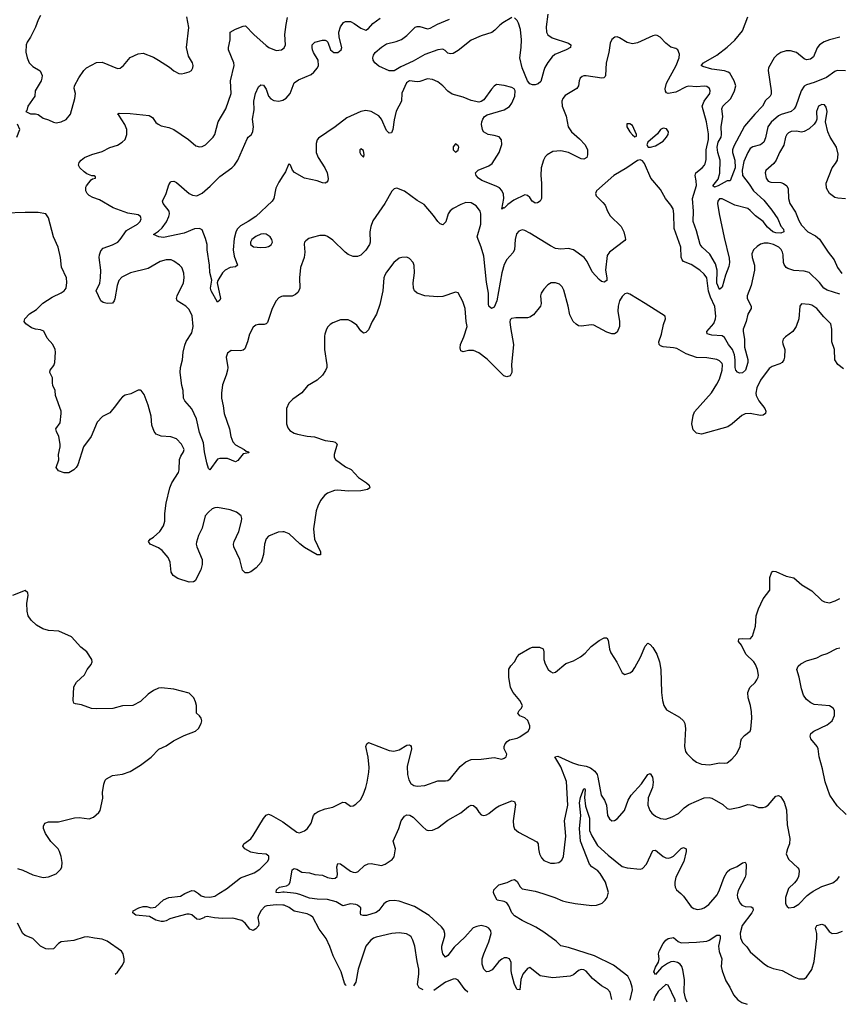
# Model space of a CAD drawing. Header units: inches. Extents: x 1694797 to 1849917, y 907313 to 1017959.
# Tile 156 of 256: x 1787946 to 1794345, y 909136 to 916827. Entities that reach past the tile are written whole.
import ezdxf

# ---------------------------------------------------------------- set-up
doc = ezdxf.new("R2010")
doc.units = ezdxf.units.IN
doc.header["$MEASUREMENT"] = 0
for name, color, linetype in [('B7980', 7, 'Continuous'), ('B7981', 7, 'Continuous'), ('B7990', 7, 'Continuous'), ('B7991', 7, 'Continuous')]:
    doc.layers.add(name, color=color, linetype=linetype)

msp = doc.modelspace()

# ---------------------------------------------------------------- linework, layer by layer
at = {"layer": 'B7980', "color": 5}
for points, elevation in [([(1790000, 909910.3), (1789952.3, 909912.3), (1789875.3, 909904.7), (1789860.5, 909899.5), (1789831.9, 909868.1), (1789810.5, 909830), (1789806.8, 909810), (1789814, 909770), (1789810, 909749), (1789790, 909725.2), (1789770, 909713.2), (1789742.5, 909722.5), (1789706, 909770), (1789681.2, 909790), (1789610, 909809.7), (1789530, 909806), (1789468, 909810), (1789410, 909820.9), (1789390, 909817.2), (1789382.8, 909810), (1789350, 909799.1), (1789330, 909799.7), (1789290, 909834), (1789270, 909840.9), (1789250, 909840.7), (1789162.4, 909817.6), (1789117.7, 909802.3), (1789090, 909787.3), (1789070, 909782), (1789050, 909782.9), (1789010, 909793.3), (1788960.5, 909820.5), (1788851.8, 909831.8), (1788829.3, 909850), (1788832.9, 909867.1), (1788876, 909890), (1788910, 909899.6), (1788938.7, 909898.7), (1788970, 909890.5), (1789006, 909894), (1789070, 909952), (1789110, 909968.7), (1789200.7, 909979.3), (1789236.6, 910000)], 780), ([(1789341.6, 910000), (1789363.9, 909983.9), (1789390, 909974), (1789430, 909972.2), (1789470, 909980.4), (1789500.7, 910000)], 780), ([(1788691.3, 909371.1), (1788710, 909387.7), (1788750, 909441), (1788761.6, 909470), (1788762, 909490), (1788755.1, 909530), (1788741.6, 909550), (1788629.3, 909630), (1788590, 909645.1), (1788530, 909651.1), (1788476.4, 909663.6), (1788450, 909659.6), (1788370, 909633.6), (1788270, 909623.7), (1788248.7, 909611.3), (1788210, 909569.4), (1788170, 909565.1), (1788150, 909569.6), (1788109.8, 909589.8), (1788049.6, 909650), (1787990, 909674.2), (1787970, 909689.8), (1787929, 909770)], 820)]:
    msp.add_lwpolyline(points, dxfattribs=dict(at, elevation=elevation))
at = {"layer": 'B7981', "color": 5}
for points, elevation in [([(1788110, 916859.3), (1788090, 916825.2), (1788070, 916769), (1788030.4, 916689.6), (1788004.9, 916650), (1787998, 916630), (1787993.7, 916573.7), (1788004, 916530), (1788020.7, 916490), (1788050, 916460.7), (1788107.1, 916427.1), (1788121, 916390), (1788118.8, 916370), (1788114.8, 916350), (1788066, 916270), (1788064.7, 916230), (1788011, 916150), (1788002, 916118), (1787994, 916110), (1788031.6, 916091.6), (1788070, 916091.3), (1788090, 916086), (1788130, 916057.3), (1788170, 916044.9), (1788210, 916025.5), (1788230, 916020.5), (1788270, 916027.7), (1788310, 916047.3), (1788342.7, 916090), (1788377, 916210), (1788382, 916250), (1788372.3, 916290), (1788375.1, 916310), (1788406.9, 916373.1), (1788447, 916430), (1788468.4, 916451.6), (1788546.7, 916493.3), (1788590, 916494.9), (1788710, 916445.5), (1788730, 916447.3), (1788757.2, 916470), (1788809.6, 916530.4), (1788870, 916559.1), (1788910, 916564.9), (1788990, 916532.7), (1789030.3, 916510.3), (1789115.6, 916455.6), (1789150, 916427.3), (1789190, 916406.8), (1789210, 916404), (1789231.9, 916408.1), (1789270, 916418.8), (1789288.7, 916430), (1789298, 916450), (1789300.9, 916470), (1789295.1, 916490), (1789263, 916543), (1789249.6, 916610), (1789265.8, 916765.8), (1789250, 916848)], 780), ([(1790000, 914666.1), (1789990, 914664.2), (1789970, 914653.6), (1789950, 914629.5), (1789916.5, 914570), (1789879.9, 914460.1), (1789870.3, 914449.7), (1789854.3, 914445.7), (1789810, 914446.3), (1789790, 914441.6), (1789770, 914423.7), (1789741.1, 914370), (1789725.3, 914310), (1789703.8, 914256.2), (1789690, 914244.2), (1789670, 914239.7), (1789597.1, 914242.9), (1789570, 914222.7), (1789558.9, 914190), (1789570.3, 914110), (1789569.1, 914090), (1789559, 914050), (1789530, 913973.2), (1789520.7, 913910), (1789522.4, 913870), (1789536.2, 913810), (1789543.2, 913750), (1789585.6, 913630), (1789593.9, 913570), (1789609.1, 913529.1), (1789630, 913505.6), (1789698, 913470), (1789715.3, 913455.3), (1789734, 913450), (1789736, 913444), (1789690, 913435.1), (1789650, 913383.6), (1789630, 913373.6), (1789570, 913399.5), (1789510, 913399.5), (1789490, 913392.7), (1789430, 913309.6), (1789420.1, 913320.1), (1789406.5, 913366.5), (1789388.6, 913450), (1789382.3, 913522.3), (1789350, 913600.9), (1789325.5, 913710), (1789290, 913786.4), (1789234.7, 913850), (1789226, 913870), (1789222.2, 913930), (1789212.4, 913970), (1789198.7, 914070), (1789200.8, 914110), (1789217.1, 914170), (1789222.8, 914230), (1789235.4, 914284.6), (1789246.8, 914313.2), (1789290, 914381.3), (1789301, 914430), (1789292.3, 914512.3), (1789270, 914562), (1789242.9, 914590), (1789177, 914630), (1789169.7, 914649.7), (1789174.5, 914670), (1789224.1, 914770), (1789229.8, 914810), (1789227.3, 914847.3), (1789218.5, 914878.5), (1789212.1, 914892.1), (1789194.5, 914910), (1789150, 914939.6), (1789130, 914949.6), (1789091, 914951), (1789041.8, 914938.2), (1788950, 914882.9), (1788811.4, 914850), (1788744.4, 914815.6), (1788721.3, 914790), (1788708, 914750), (1788690, 914647), (1788684.3, 914630), (1788670, 914613.6), (1788629.1, 914609.1), (1788598.6, 914618.6), (1788581, 914630), (1788543.7, 914710), (1788570.8, 914769.2), (1788577.6, 914810), (1788579.8, 914870), (1788566.9, 914970), (1788568.5, 914990), (1788579.2, 915020.8), (1788597.7, 915042.3), (1788670, 915068.9), (1788711.8, 915090), (1788731.5, 915110), (1788780.7, 915179.3), (1788867.3, 915230), (1788886, 915250), (1788894.7, 915270), (1788889.4, 915290), (1788870, 915301.3), (1788790, 915316.5), (1788677.1, 915357.1), (1788570, 915420.5), (1788516.6, 915436.6), (1788490, 915452.3), (1788472.3, 915470), (1788462, 915490), (1788462, 915518), (1788466.6, 915530), (1788504.5, 915575.5), (1788516, 915584), (1788538, 915590), (1788538, 915598), (1788527.3, 915607.3), (1788510, 915608), (1788470, 915622.9), (1788450, 915637), (1788415.1, 915670), (1788406.6, 915690), (1788409.6, 915710), (1788425.1, 915730), (1788452.7, 915750), (1788510, 915773.1), (1788590, 915795.8), (1788650, 915827.6), (1788710, 915847.2), (1788747, 915870), (1788769.6, 915890), (1788782.7, 915930), (1788782, 915970), (1788768, 916008), (1788720.4, 916080.4), (1788708.7, 916090), (1788724, 916096), (1788810, 916093.4), (1788958, 916078), (1788982.9, 916062.9), (1789010, 916024), (1789026.8, 916010), (1789050, 915998), (1789110, 915983.8), (1789150, 915967.7), (1789264, 915890), (1789320.9, 915840.9), (1789350, 915833), (1789370, 915835.5), (1789397.2, 915850), (1789458, 915910), (1789469.5, 915930), (1789495.6, 916030), (1789555.8, 916130), (1789598.4, 916250), (1789591.3, 916350), (1789620.7, 916470), (1789618.7, 916490), (1789577.4, 916590), (1789576.3, 916610), (1789589.7, 916670), (1789589.7, 916730.3), (1789630, 916753.7), (1789690, 916776.4), (1789710, 916778), (1789774.9, 916710), (1789870, 916623.8), (1789890.3, 916610.3), (1789950, 916586), (1789990, 916590.6), (1790000, 916599)], 760), ([(1790000, 915605.8), (1789970, 915558.3), (1789946, 915510), (1789930.3, 915430), (1789917, 915410), (1789790.3, 915290), (1789730.3, 915250), (1789670, 915217.2), (1789644.1, 915190), (1789633.4, 915166.6), (1789621.6, 915118.4), (1789612.6, 915030), (1789619.7, 914979.7), (1789646.8, 914910), (1789630, 914896), (1789590, 914891.6), (1789550.6, 914870), (1789530.5, 914850), (1789494, 914790), (1789486.8, 914770), (1789514.9, 914650), (1789510, 914635.3), (1789490, 914619), (1789441.3, 914710), (1789435.1, 914730), (1789446.8, 914793.2), (1789430.9, 914850.9), (1789428.4, 914910), (1789410.5, 915030), (1789409.3, 915070), (1789398, 915118), (1789370, 915186.3), (1789350, 915196.5), (1789310, 915193.8), (1789230, 915159.1), (1789070, 915125), (1789033.2, 915130), (1788989.7, 915149.7), (1789030, 915174.7), (1789059.3, 915200.7), (1789092.5, 915247.5), (1789110.8, 915290), (1789115, 915310), (1789112.4, 915330), (1789067.6, 915390), (1789062, 915410), (1789091, 915469), (1789110, 915536), (1789123, 915557), (1789130, 915564), (1789150, 915564.9), (1789170, 915555.5), (1789269.2, 915469.2), (1789295.1, 915455.1), (1789330, 915450.9), (1789370, 915472.8), (1789434.7, 915525.3), (1789510, 915602.2), (1789603.5, 915670), (1789622.9, 915690), (1789648.8, 915730), (1789723.5, 915896.5), (1789730.9, 915909.1), (1789755.1, 915930), (1789766.6, 915953.4), (1789772.7, 915990), (1789764.8, 916050), (1789777.5, 916122.5), (1789773.6, 916190), (1789788.1, 916250), (1789810, 916301.3), (1789830, 916318.7), (1789850, 916316.4), (1789870, 916283), (1789889, 916229), (1789907.6, 916207.6), (1789930, 916196.3), (1789970, 916191.1), (1790000, 916198.6)], 740), ([(1787925.2, 915910), (1787948, 915970), (1787928, 916010)], 780), ([(1790000, 912826.6), (1789964.1, 912824.1), (1789890, 912793.3), (1789870, 912772.3), (1789857.6, 912730), (1789850.4, 912649.6), (1789830.6, 912590), (1789793.7, 912546.3), (1789750, 912514), (1789730, 912505.1), (1789706.5, 912506.5), (1789686.4, 912526.4), (1789666, 912610), (1789616.9, 912710), (1789615.1, 912730), (1789619.7, 912750), (1789656.4, 912830), (1789678.5, 912910), (1789680.4, 912930), (1789674.3, 912950), (1789639.2, 912979.2), (1789590, 912998.9), (1789490, 913016.9), (1789470, 913014.7), (1789450, 913005.7), (1789419.2, 912980.8), (1789395.6, 912950), (1789370, 912856), (1789342.7, 912797.3), (1789326.7, 912746.7), (1789323.7, 912730), (1789328.5, 912710), (1789371.7, 912610), (1789370.2, 912570), (1789361.5, 912530), (1789316.1, 912443.9), (1789303.9, 912436.1), (1789270, 912432.8), (1789181.7, 912461.7), (1789144.2, 912484.2), (1789128.6, 912510), (1789120.5, 912590), (1789105.8, 912625.8), (1789059.4, 912679.4), (1789030, 912701.5), (1788965.2, 912730), (1788953.2, 912750), (1788966, 912770), (1788990, 912785.5), (1789039.6, 912830), (1789067.8, 912872.2), (1789078.5, 912910), (1789079.7, 912970), (1789089.8, 913050.2), (1789119.7, 913170), (1789135.1, 913210), (1789185.4, 913290), (1789191.1, 913310), (1789194.7, 913390), (1789203.9, 913416.1), (1789225.1, 913450), (1789229.6, 913470), (1789210, 913511.6), (1789170, 913551.5), (1789127.2, 913567.2), (1789050, 913573.3), (1789012.7, 913590), (1788995.6, 913610), (1788978.6, 913658.6), (1788973.6, 913730), (1788950, 913815.3), (1788918.9, 913898.9), (1788895.3, 913930), (1788890, 913934), (1788870, 913934), (1788815.2, 913904.8), (1788770, 913892.7), (1788750, 913881.2), (1788730, 913861.2), (1788695.5, 913810), (1788650, 913757), (1788593.9, 913726.1), (1788550, 913682.9), (1788503.9, 913570), (1788445.7, 913490), (1788399.5, 913350), (1788388.5, 913330), (1788370, 913311.5), (1788330, 913287.8), (1788292.5, 913287.5), (1788250, 913302.9), (1788232, 913330), (1788251.5, 913388.5), (1788249.6, 913430), (1788262.9, 913490), (1788262.9, 913510), (1788251.6, 913570), (1788233.6, 913610), (1788229.7, 913630), (1788261.4, 913678.6), (1788271.1, 913750), (1788269.7, 913770), (1788227, 913890), (1788222.9, 913930), (1788206.3, 913970), (1788202.4, 913990), (1788203.7, 914030), (1788182.9, 914070), (1788184.5, 914090), (1788213.6, 914126.4), (1788220.5, 914150), (1788225.6, 914230), (1788223, 914250), (1788205.6, 914290), (1788159.6, 914339.6), (1788134, 914394), (1788110, 914405.2), (1788070, 914409.2), (1788038.6, 914418.6), (1787994, 914450), (1787981.2, 914470), (1787986, 914490), (1788022, 914530), (1788076.4, 914563.6), (1788126.6, 914613.4), (1788200, 914660), (1788270, 914692), (1788293.6, 914710), (1788309.6, 914730), (1788314.2, 914774.2), (1788311.3, 914810), (1788273.9, 914893.9), (1788264.7, 914970), (1788245.6, 915050), (1788209.7, 915129.7), (1788170, 915278), (1788149.2, 915309.2), (1788090, 915319.5), (1787990, 915321.6), (1787830, 915315.6)], 780), ([(1787930, 910197), (1787970, 910184.6), (1788050, 910147.2), (1788130, 910126.7), (1788170, 910132.2), (1788230, 910155.8), (1788267, 910190), (1788275.1, 910210), (1788277.6, 910242.4), (1788269.5, 910290.5), (1788258, 910330), (1788246, 910350), (1788188.5, 910408.5), (1788147.1, 910470), (1788133.3, 910510), (1788131.8, 910528.2), (1788142.7, 910550), (1788170, 910561.3), (1788250, 910560.3), (1788373.4, 910593.4), (1788410, 910594), (1788490, 910584), (1788521.5, 910598.5), (1788564.8, 910635.2), (1788575.1, 910650), (1788595.3, 910744.7), (1788593, 910790), (1788603.5, 910856.5), (1788613.4, 910886.6), (1788623.3, 910896.7), (1788670, 910923.8), (1788750, 910933), (1788810, 910953.4), (1788890, 911004.9), (1788973.7, 911066.3), (1789031.5, 911128.5), (1789090, 911153.4), (1789146.5, 911193.5), (1789230, 911236.3), (1789318, 911270), (1789342, 911290), (1789363.7, 911330), (1789367.3, 911350), (1789362.9, 911370), (1789350, 911389.3), (1789326.6, 911410), (1789326, 911470), (1789318, 911498), (1789306, 911530), (1789270, 911566), (1789150, 911597.6), (1789052.5, 911607.5), (1789030, 911605.1), (1788990, 911587.3), (1788950, 911558.4), (1788890, 911501.6), (1788829, 911471), (1788750, 911467.8), (1788673.4, 911446.6), (1788543.3, 911443.3), (1788507.4, 911447.4), (1788430, 911474), (1788381.5, 911481.5), (1788370, 911488.7), (1788362.7, 911510), (1788370, 911616), (1788390, 911650.7), (1788452.7, 911710), (1788473.2, 911750), (1788505.2, 911790), (1788513.2, 911810), (1788509.2, 911830), (1788469.2, 911890), (1788424.7, 911924.7), (1788350, 912006.6), (1788251.1, 912051.1), (1788170, 912054.7), (1788128, 912068), (1788077.6, 912097.6), (1788036.6, 912136.6), (1788013.2, 912170), (1788005.6, 912205.6), (1788002.7, 912270), (1788013.2, 912330), (1788008.9, 912348.9), (1787990, 912368), (1787890, 912329)], 820), ([(1789500.7, 910000), (1789561.3, 910038.7), (1789670, 910123.1), (1789776.9, 910163.1), (1789821.2, 910190), (1789881.2, 910250), (1789892.7, 910270), (1789891.9, 910291.9), (1789869.4, 910309.4), (1789806.4, 910313.6), (1789750, 910324), (1789702.9, 910350), (1789689.6, 910370.4), (1789696, 910390), (1789750, 910428.4), (1789770, 910453), (1789850, 910588.2), (1789870, 910613.4), (1789890, 910620.5), (1789910, 910613), (1790000, 910560.4)], 780), ([(1789236.6, 910000), (1789254, 910010), (1789290, 910024), (1789310, 910022.8), (1789341.6, 910000)], 780), ([(1790000, 910011.1), (1789966, 910006), (1789950, 910009.6), (1789951.1, 910030), (1789974.5, 910050), (1790000, 910055.1)], 760)]:
    msp.add_lwpolyline(points, dxfattribs=dict(at, elevation=elevation))
at = {"layer": 'B7981', "color": 5, "elevation": 760}
msp.add_lwpolyline([(1789850, 915154.2), (1789830, 915151.4), (1789790, 915134.2), (1789758.9, 915110), (1789748, 915090), (1789749.4, 915069.4), (1789772.4, 915052.4), (1789830, 915046.4), (1789870, 915049.2), (1789890, 915055.3), (1789910.9, 915069.1), (1789919.6, 915090), (1789915.8, 915110), (1789901.3, 915130), (1789870, 915150.7)], close=True, dxfattribs=at)
at = {"layer": 'B7990', "color": 5}
for points, elevation in [([(1792569.1, 909173.1), (1792555.6, 909230), (1792534.9, 909254.9), (1792490, 909280.9), (1792418.3, 909338.3), (1792370, 909393.3), (1792350, 909405.1), (1792330, 909406.4), (1792310, 909399.2), (1792270, 909367.1), (1792245, 909355), (1792110, 909341.4), (1792010, 909358.4), (1791930, 909422), (1791910, 909414.8), (1791875, 909370), (1791858.1, 909330), (1791850.9, 909249.1), (1791830, 909251.2), (1791809.3, 909290), (1791787.6, 909367.6), (1791782.8, 909397.2), (1791782.4, 909462.4), (1791770, 909491.3), (1791750, 909499.7), (1791730, 909498), (1791710, 909487.6), (1791688.4, 909470), (1791634.2, 909405.8), (1791610, 909391.3), (1791590, 909389.6), (1791569.8, 909409.8), (1791557.8, 909450), (1791557.3, 909490), (1791569.8, 909529.8), (1791610, 909623.1), (1791628, 909690), (1791624.4, 909710), (1791608.1, 909730), (1791590, 909740.1), (1791548.4, 909751.6), (1791515.4, 909744.6), (1791487.5, 909732.5), (1791421.1, 909658.9), (1791339.1, 909580.9), (1791290, 909515.8), (1791270, 909503.6), (1791250.8, 909530.8), (1791241.4, 909570), (1791242.4, 909590), (1791264.5, 909670), (1791265.1, 909690), (1791257.8, 909717.8), (1791240.1, 909740.1), (1791143.1, 909830), (1791030, 909899.8), (1790910, 909941.6), (1790870, 909945.8), (1790830, 909943.1), (1790810, 909935.8), (1790790, 909919.3), (1790750.9, 909869.1), (1790730, 909852.6), (1790653, 909830), (1790628.2, 909828.2), (1790610, 909834), (1790606.3, 909846.3), (1790609.8, 909890), (1790584.8, 909910), (1790570, 909916), (1790530, 909920.1), (1790470, 909905), (1790416.4, 909936.4), (1790350, 909955.1), (1790270, 909957), (1790210, 909965.4), (1790134.3, 909994.3), (1790104.2, 910000)], 760), ([(1792712, 909168.1), (1792712, 909170), (1792729.9, 909250), (1792728.3, 909270), (1792714.3, 909314.3), (1792695.3, 909355.3), (1792582, 909442), (1792434.9, 909514.9), (1792230, 909580.5), (1792170, 909593.2), (1792134.5, 909630), (1792038.3, 909698.3), (1791977.3, 909737.3), (1791869.7, 909790), (1791810, 909827.6), (1791788.9, 909850), (1791764.7, 909904.7), (1791748.4, 909928.4), (1791730, 909939.5), (1791674, 909950), (1791650, 909993.2), (1791648.6, 910000)], 740), ([(1792030.4, 910000), (1792124.9, 909970), (1792183.6, 909943.6), (1792215, 909935), (1792282.3, 909922.3), (1792412.2, 909907.8), (1792448.8, 909911.2), (1792479.8, 909920.2), (1792493.1, 909926.9), (1792517, 909950), (1792531.8, 909970), (1792541.1, 910000)], 740), ([(1793108.3, 910000), (1793130, 909980.3), (1793190, 909896.4), (1793210, 909883.1), (1793237.3, 909877.3), (1793270, 909881.1), (1793290, 909888.8), (1793325.7, 909914.3), (1793390.8, 909990), (1793395.8, 910000)], 740), ([(1793550.7, 910000), (1793548.3, 909990), (1793550.9, 909970), (1793567.9, 909927.9), (1793584.6, 909910), (1793610, 909899.7), (1793656.1, 909896.1), (1793670, 909890.5), (1793671.7, 909871.7), (1793663.6, 909850), (1793587.3, 909750), (1793571.6, 909691.6), (1793574, 909654), (1793590, 909618), (1793624.2, 909584.2), (1793650, 909544.9), (1793760.7, 909450), (1793790.3, 909430.3), (1793830, 909415.8), (1793899.2, 909399.2), (1793990, 909350.5), (1794030, 909335.5), (1794070, 909335.5), (1794090, 909348), (1794132, 909408), (1794148.9, 909470), (1794170.9, 909650.9), (1794168.9, 909688.9), (1794158.7, 909730), (1794169.8, 909750.2), (1794210, 909761.3), (1794230, 909752.7), (1794265.4, 909705.4), (1794290, 909688.9), (1794329.7, 909690.3), (1794370, 909707.3)], 740), ([(1793936.4, 910000), (1793926, 909970), (1793926, 909926), (1793930.4, 909910.4), (1793939.3, 909899.3), (1793950.5, 909890.5), (1793990, 909894), (1794030, 909917), (1794095.2, 909984.8), (1794116.3, 910000)], 760), ([(1790495.1, 909282), (1790490, 909286.6), (1790481.2, 909301.2), (1790455.1, 909390), (1790394.7, 909514.7), (1790368.1, 909588.1), (1790338.4, 909650), (1790283.3, 909723.3), (1790235.3, 909815.3), (1790218, 909830), (1790190, 909841.1), (1790090, 909864), (1790050, 909890.8), (1790009.9, 909909.9), (1790000, 909910.3)], 780), ([(1791097.3, 909248.9), (1791064.2, 909264.2), (1791051, 909291), (1791063.1, 909370), (1791063.5, 909410), (1791048.7, 909470), (1791030.8, 909590.8), (1791016, 909636), (1791001.7, 909661.7), (1790990, 909674), (1790965.3, 909685.3), (1790910, 909694.3), (1790852, 909690), (1790730, 909659.7), (1790708, 909652), (1790684.7, 909635.3), (1790650, 909589.2), (1790589.1, 909410), (1790570, 909309), (1790553.1, 909278.8)], 780), ([(1793158.6, 909152.2), (1793143.6, 909183.6), (1793135.2, 909230), (1793136.5, 909330), (1793124.4, 909404.4), (1793116.1, 909430), (1793101.7, 909450), (1793083.2, 909463.2), (1793050, 909469.9), (1793030, 909466.4), (1793004.7, 909455.3), (1792956.8, 909423.2), (1792910, 909369.8), (1792897.7, 909390), (1792910, 909426.4), (1792934.9, 909465.1), (1792939.3, 909490), (1792934.3, 909530), (1792937.9, 909550), (1792970, 909611.3), (1792990, 909636.1), (1793010, 909648.9), (1793050, 909657.1), (1793086.4, 909626.4), (1793110, 909615.9), (1793230, 909620.1), (1793310, 909627.8), (1793330, 909636), (1793390, 909675.5), (1793410, 909677), (1793414.7, 909670), (1793415.8, 909650), (1793401.9, 909590), (1793408.7, 909548.7), (1793427.1, 909490), (1793423.8, 909430), (1793430, 909396.3), (1793458.4, 909318.4), (1793490, 909270.3), (1793519.3, 909210), (1793552, 909170), (1793584.9, 909150), (1793626.2, 909135.7)], 720), ([(1791444.3, 909229.8), (1791423.6, 909250), (1791370, 909324.5), (1791350, 909334), (1791330, 909333), (1791270, 909308.4), (1791178.5, 909244.4)], 780), ([(1793064.5, 909155.6), (1793062.9, 909170), (1793010, 909286), (1792990, 909289.6), (1792930, 909235.3), (1792910, 909202), (1792895, 909161.6)], 740)]:
    msp.add_lwpolyline(points, dxfattribs=dict(at, elevation=elevation))
at = {"layer": 'B7991', "color": 5}
for points, elevation in [([(1790000, 916599), (1790010, 916607.3), (1790021.6, 916630), (1790017.2, 916710), (1790025.8, 916790), (1790037, 916843)], 760), ([(1791790, 916843.5), (1791717.4, 916802.6), (1791694.8, 916785.2), (1791656.3, 916743.7), (1791632.6, 916727.4), (1791550, 916700.3), (1791470, 916667.4), (1791370, 916587.3), (1791330, 916561.6), (1791310, 916558.7), (1791290, 916566), (1791267, 916587), (1791250, 916595.8), (1791211.3, 916591.3), (1791110, 916554), (1791017.8, 916502.2), (1790921.7, 916458.3), (1790870, 916428.4), (1790830, 916427), (1790750, 916462.8), (1790719.9, 916490), (1790707.2, 916510), (1790703.9, 916530), (1790708.1, 916550), (1790722.9, 916570), (1790770, 916612.5), (1790810, 916639), (1790884.7, 916655.3), (1790928.3, 916671.7), (1790970, 916703.1), (1791032.9, 916767.1), (1791050, 916773), (1791070, 916772.8), (1791130, 916756.5), (1791150, 916760.2), (1791207.3, 916792.7), (1791302.4, 916830)], 720), ([(1792070.1, 916870), (1792057.4, 916770), (1792059.8, 916730), (1792069.6, 916709.6), (1792104.4, 916684.4), (1792230, 916643.7), (1792248.2, 916630), (1792248, 916610), (1792212.7, 916590), (1792125.5, 916554.5), (1792103.2, 916536.8), (1792070, 916492.2), (1792047.6, 916452.4), (1792037.6, 916430), (1792015.8, 916344.2), (1791995, 916325), (1791970, 916317.8), (1791950, 916317.3), (1791930, 916324.8), (1791910, 916349), (1791868.1, 916451.9), (1791850.5, 916530), (1791862.8, 916610), (1791864.2, 916670), (1791857.5, 916750), (1791840.8, 916800.8), (1791830, 916819.7), (1791810, 916840.5)], 720), ([(1794350, 916689.6), (1794270, 916668.5), (1794227.5, 916652.5), (1794190, 916631.2), (1794172, 916608), (1794143, 916537), (1794121.6, 916518.4), (1794090, 916514.2), (1794070, 916521.2), (1794011.4, 916571.4), (1793964.2, 916584.2), (1793930, 916582.5), (1793890, 916570.6), (1793858.2, 916550), (1793837.8, 916530), (1793793, 916450), (1793789.4, 916430), (1793814.7, 916270), (1793814.6, 916245.4), (1793805.5, 916230), (1793770, 916195), (1793745.5, 916150), (1793686.5, 916090), (1793605.5, 915994.5), (1793522, 915838), (1793512.8, 915810), (1793512.7, 915790), (1793530.1, 915730.1), (1793533.2, 915670), (1793492.8, 915567.2), (1793470, 915566.9), (1793400.4, 915530), (1793370, 915518.9), (1793356.9, 915530), (1793398.8, 915581.2), (1793413, 915627), (1793414.7, 915730), (1793396.7, 915790), (1793392.9, 915830), (1793400.7, 915870), (1793422.3, 915910), (1793426.2, 915930), (1793422.6, 915990), (1793436, 916070), (1793427.3, 916130), (1793437, 916150), (1793499.4, 916210), (1793528.1, 916270), (1793536.3, 916310), (1793524.8, 916350), (1793490, 916409.7), (1793478, 916418), (1793447.9, 916427.9), (1793350, 916441.1), (1793280.7, 916460.7), (1793267.8, 916470), (1793285.7, 916490), (1793390, 916548.6), (1793470, 916612.6), (1793530, 916666.9), (1793590, 916738.7), (1793632.2, 916850)], 720), ([(1790000, 916198.6), (1790001.1, 916198.9), (1790027.5, 916212.5), (1790056.8, 916250), (1790090, 916333.4), (1790123.5, 916356.5), (1790220.8, 916399.2), (1790243.5, 916416.5), (1790272.4, 916450), (1790279.8, 916470), (1790276.8, 916510), (1790241.2, 916570), (1790232.1, 916590), (1790229.7, 916610), (1790229.8, 916630.2), (1790249.4, 916650), (1790310, 916665.7), (1790330, 916666.7), (1790341.7, 916661.7), (1790351.7, 916651.7), (1790372.2, 916590), (1790398.8, 916570), (1790430, 916570.3), (1790455.4, 916590), (1790460.4, 916610), (1790439.7, 916690), (1790439.1, 916730), (1790450, 916770.7), (1790475.6, 916804.4), (1790490, 916812.4), (1790530, 916812.2), (1790558.2, 916798.2), (1790610, 916761.6), (1790650, 916745.5), (1790670, 916757.3), (1790702.6, 916797.4), (1790761.8, 916838.2)], 740), ([(1794393.6, 916426.4), (1794330, 916429.8), (1794310, 916422), (1794246.1, 916373.9), (1794150, 916336.5), (1794090, 916318.4), (1794070, 916306.6), (1794047.8, 916272.2), (1794006.5, 916150), (1793994, 916130), (1793970, 916109.8), (1793892.7, 916087.3), (1793870, 916076.2), (1793812.9, 916027.1), (1793787.5, 915990), (1793770, 915902.7), (1793755.2, 915870), (1793730.7, 915849.3), (1793670, 915832.7), (1793650, 915820.3), (1793630.1, 915789.9), (1793601.2, 915718.8), (1793585.8, 915650), (1793590.7, 915610), (1793642.2, 915542.2), (1793674.4, 915490), (1793756.6, 915416.6), (1793818.8, 915338.8), (1793865.6, 915270), (1793890, 915214.4), (1793908.9, 915190), (1793911.8, 915170), (1793890, 915159.8), (1793850, 915161.3), (1793827.7, 915170), (1793785, 915205), (1793750.6, 915250.6), (1793690, 915294.1), (1793650, 915337.5), (1793630, 915352.7), (1793530, 915377.4), (1793430, 915427.2), (1793410, 915427.2), (1793396.2, 915410), (1793395.3, 915390), (1793408.5, 915310), (1793445.9, 915125.9), (1793485.1, 914965.1), (1793488.8, 914930), (1793482.2, 914897.8), (1793456.6, 914830), (1793430, 914737), (1793410, 914719), (1793389.3, 914769.3), (1793392.8, 914870), (1793379.3, 914919.3), (1793335.7, 914995.7), (1793274.1, 915050), (1793259.6, 915070), (1793230, 915178.4), (1793203.6, 915250), (1793207.5, 915330), (1793199.2, 915430), (1793230.7, 915530.7), (1793228.6, 915568.6), (1793219.7, 915610), (1793225.6, 915630), (1793275.1, 915670), (1793294, 915690), (1793298.6, 915701.4), (1793305.6, 915734.4), (1793304.7, 915810), (1793325, 915890), (1793324.2, 915935.8), (1793309.8, 916030), (1793273.6, 916150), (1793289.1, 916190.9), (1793334, 916250), (1793338.3, 916270), (1793331.1, 916290), (1793310, 916304.7), (1793290, 916308.2), (1793230, 916302), (1793170, 916306.3), (1793150, 916302), (1793070, 916260.2), (1793010, 916249.8), (1792996.1, 916256.1), (1792988.2, 916268.2), (1792986.6, 916286.6), (1792995.8, 916330), (1793071.8, 916470), (1793095.1, 916530), (1793097.6, 916557.6), (1793084, 916590), (1793070, 916601.2), (1793030, 916613.2), (1792990, 916643.7), (1792947, 916690), (1792923.8, 916703.8), (1792910, 916706.3), (1792890, 916700.5), (1792770, 916647.1), (1792730, 916638.9), (1792690, 916649.7), (1792630, 916685.1), (1792610, 916691.8), (1792594, 916690), (1792570, 916673.2), (1792557.7, 916642.3), (1792546.5, 916570), (1792525, 916490), (1792521.1, 916390), (1792517.4, 916382.6), (1792506.5, 916373.5), (1792490.2, 916369.8), (1792370, 916386.9), (1792350, 916387.6), (1792338, 916382), (1792323, 916370), (1792314.9, 916350), (1792308.2, 916310), (1792295.5, 916290), (1792205.9, 916234.1), (1792187.9, 916212.1), (1792178.7, 916190), (1792181.1, 916150), (1792213.9, 916073.9), (1792228.9, 915990), (1792253.7, 915950), (1792316.6, 915896.6), (1792362, 915850), (1792380.4, 915810), (1792380.4, 915770), (1792373, 915750), (1792350, 915736.2), (1792330, 915738.9), (1792230.5, 915790.5), (1792170, 915802.7), (1792110, 915796.2), (1792063.6, 915770), (1792050, 915756.4), (1792034.7, 915730), (1792017.5, 915670), (1792014.2, 915610), (1792020.2, 915550), (1792019.8, 915430), (1792010.1, 915410), (1791990, 915395.9), (1791970, 915394.5), (1791960.2, 915400.2), (1791948.4, 915408.4), (1791930, 915436.5), (1791912.3, 915452.3), (1791890, 915459.1), (1791804.2, 915415.8), (1791757.7, 915382.3), (1791730, 915355.1), (1791723, 915357), (1791710, 915346.6), (1791726.3, 915430), (1791723.1, 915463.1), (1791710, 915493), (1791692.6, 915512.6), (1791667.4, 915527.4), (1791554.5, 915570), (1791527.6, 915590), (1791509.3, 915610.7), (1791506, 915630), (1791526, 915650), (1791610, 915684), (1791635.6, 915704.4), (1791689.8, 915790), (1791710.8, 915850.8), (1791708.7, 915888.7), (1791690.7, 915910.7), (1791650, 915923.1), (1791604, 915930), (1791567.8, 915950), (1791558.7, 915970), (1791551.8, 916008.2), (1791554, 916030), (1791562, 916050), (1791576, 916070), (1791597.1, 916082.9), (1791730, 916122.8), (1791770, 916147.8), (1791790, 916174), (1791812.9, 916230), (1791814.4, 916270), (1791805.7, 916285.7), (1791790, 916296.4), (1791728, 916312), (1791670, 916319.3), (1791650, 916306.6), (1791630, 916284.5), (1791570, 916199.5), (1791550, 916187), (1791530, 916183.6), (1791470, 916196), (1791410, 916220.4), (1791323.7, 916243.7), (1791290, 916268), (1791251.2, 916311.2), (1791210, 916340.3), (1791170, 916359.8), (1791130, 916364.6), (1791070, 916343.5), (1791050, 916341.5), (1790990, 916349.7), (1790967, 916333), (1790930, 916254), (1790928.2, 916190), (1790886.7, 916113.3), (1790870, 916045.2), (1790859.2, 915970), (1790850, 915944.2), (1790830, 915941), (1790810, 915960.4), (1790770, 916049.7), (1790750, 916074.6), (1790690.4, 916110.4), (1790650, 916117), (1790609.7, 916109.7), (1790500.8, 916059.2), (1790410, 915988.9), (1790278.9, 915901.1), (1790270, 915889.3), (1790261, 915859), (1790261.2, 915790), (1790275.9, 915750), (1790327.8, 915670), (1790346.3, 915630), (1790354.3, 915585.7), (1790352.3, 915567.7), (1790343.4, 915556.6), (1790330, 915549.6), (1790310, 915553.3), (1790268.4, 915568.4), (1790169.6, 915590), (1790092.5, 915632.5), (1790076.9, 915650), (1790060.9, 915690), (1790050, 915700.9), (1790044.6, 915695.4), (1790021, 915639), (1790000, 915605.8)], 740), ([(1794393.4, 915426.6), (1794333.1, 915433.1), (1794310, 915438.7), (1794268.2, 915470), (1794245.8, 915510), (1794243.5, 915550), (1794288.7, 915670), (1794316.6, 915703.4), (1794330.8, 915729.2), (1794335.6, 915775.6), (1794322.5, 915830), (1794272.9, 915910), (1794257, 915950), (1794238.9, 916030), (1794249.7, 916110), (1794242.7, 916142.7), (1794230, 916160.5), (1794210, 916164.7), (1794182.4, 916150), (1794167.8, 916110), (1794170.4, 916050), (1794165.7, 916034.3), (1794148.4, 916010), (1794110, 915975.4), (1794070, 915952.4), (1794050, 915948.3), (1794010, 915955.1), (1793970, 915952.4), (1793950, 915943), (1793935.8, 915930), (1793925.5, 915910), (1793913, 915847), (1793879.5, 915790), (1793851.6, 915728.4), (1793835.4, 915704.6), (1793771.8, 915648.2), (1793766.3, 915630), (1793774.6, 915590), (1793790, 915566), (1793810, 915556.5), (1793890, 915554), (1793910, 915547.8), (1793934.9, 915530), (1793945.2, 915505.2), (1793948.8, 915430), (1793959.7, 915390), (1794004, 915324), (1794030, 915257.3), (1794050, 915222.4), (1794100.5, 915170), (1794159.4, 915139.4), (1794190, 915112), (1794258.6, 915010), (1794306.3, 914950), (1794331.3, 914890), (1794365.2, 914845.2)], 760), ([(1794350, 914682.5), (1794250, 914712.9), (1794224.5, 914730), (1794190, 914775), (1794110, 914850.8), (1794070, 914861.2), (1793990, 914866.8), (1793943.1, 914883.1), (1793930, 914891.5), (1793914.5, 914914.5), (1793908.9, 914930), (1793906, 914990), (1793900.8, 915010), (1793891.1, 915031.1), (1793872.6, 915050), (1793831.6, 915070), (1793790, 915081.1), (1793758.9, 915081.1), (1793730, 915072.6), (1793703.8, 915056.2), (1793675.3, 915030), (1793663, 914997), (1793664.5, 914970), (1793682.3, 914910), (1793684.6, 914870), (1793658, 914750), (1793626, 914670), (1793626.7, 914650), (1793657.6, 914590), (1793656.4, 914570), (1793632.4, 914527.6), (1793619.2, 914470), (1793595.8, 914410), (1793594.1, 914390), (1793604.8, 914330), (1793604.3, 914270), (1793631.1, 914171.1), (1793631.7, 914150), (1793613.7, 914090), (1793590, 914067.7), (1793565.8, 914065.8), (1793550, 914073.1), (1793536.6, 914090), (1793531.2, 914110), (1793533.6, 914170), (1793526.7, 914210), (1793510.5, 914250.5), (1793481.1, 914290), (1793450, 914343.7), (1793430, 914358), (1793350, 914362.3), (1793313.3, 914373.3), (1793311.2, 914390), (1793365.7, 914454.3), (1793379.6, 914490), (1793381.4, 914510), (1793372.5, 914587.5), (1793339.2, 914659.2), (1793324.9, 914704.9), (1793311.2, 914810), (1793290, 914839.2), (1793255.8, 914870), (1793190, 914915.4), (1793130, 914938), (1793118, 914950), (1793111.7, 914971.7), (1793107.3, 915050), (1793056, 915196), (1793054.1, 915310), (1793047.2, 915350), (1793030, 915379.1), (1792988.4, 915430), (1792950, 915500.9), (1792875.1, 915590), (1792824.2, 915704.2), (1792810, 915725.2), (1792790, 915733.2), (1792770, 915726.6), (1792687.7, 915670), (1792586, 915610), (1792450.6, 915490), (1792442.8, 915470), (1792447.3, 915450), (1792499.6, 915399.6), (1792516.7, 915376.7), (1792535.5, 915330), (1792555.8, 915295.8), (1792642.4, 915210), (1792663.8, 915170), (1792674.8, 915125.2), (1792676, 915110), (1792670, 915102), (1792550.5, 915010), (1792534, 914986), (1792519.7, 914870), (1792531, 914810), (1792530, 914789.6), (1792510, 914775.8), (1792490, 914782), (1792470, 914797.6), (1792416.2, 914856.2), (1792377.5, 914937.5), (1792352.6, 914970), (1792270, 915029.7), (1792230, 915039.7), (1792170, 915035.1), (1792130, 915040.5), (1792090, 915060.5), (1791930, 915158.7), (1791890, 915179.5), (1791870, 915184.5), (1791844.2, 915175.8), (1791826.1, 915153.9), (1791815.8, 915110), (1791808.4, 915030), (1791795.6, 915004.4), (1791750, 914954.5), (1791730, 914915.1), (1791711.4, 914850), (1791672.7, 914630), (1791650, 914582.2), (1791630, 914571.1), (1791610, 914587.8), (1791605.6, 914605.6), (1791605.9, 914690), (1791590, 914777.2), (1791570, 914979.3), (1791550, 915049.4), (1791518.7, 915130), (1791546.6, 915230), (1791546.3, 915310), (1791542.4, 915330), (1791529.7, 915350), (1791510, 915372.6), (1791470, 915395.6), (1791430, 915398), (1791390, 915383.5), (1791330, 915353.1), (1791306.6, 915333.4), (1791292.9, 915310), (1791272.4, 915247.6), (1791250, 915225.2), (1791230, 915232.7), (1791210, 915249.3), (1791176.6, 915296.6), (1791103.2, 915383.2), (1791050, 915414.8), (1790950, 915486.6), (1790890.4, 915509.6), (1790870, 915506.6), (1790852.8, 915487.2), (1790796.9, 915390), (1790704.5, 915255.5), (1790687.9, 915212.1), (1790680.2, 915170), (1790681.7, 915090), (1790677.4, 915070), (1790650, 915027), (1790610, 914987.6), (1790582.6, 914977.4), (1790550, 914976.9), (1790510, 914993.7), (1790486.6, 915010), (1790390, 915103.6), (1790350, 915132.3), (1790330, 915140.9), (1790290, 915140.9), (1790230, 915126.6), (1790203.4, 915116.6), (1790179.9, 915100.1), (1790170.5, 915089.5), (1790166.2, 915073.8), (1790171.6, 915010), (1790168, 914970), (1790139, 914890), (1790132, 914810), (1790134.7, 914730), (1790120.7, 914699.3), (1790100.7, 914679.3), (1790073.1, 914666.9), (1790010, 914668), (1790000, 914666.1)], 760), ([(1794379.5, 914099.5), (1794333.3, 914133.3), (1794311.5, 914170), (1794308.2, 914250), (1794286.2, 914310), (1794288.2, 914408.2), (1794278.4, 914450), (1794225, 914505), (1794170, 914571.3), (1794130, 914596.2), (1794110, 914602.7), (1794050, 914608), (1794038, 914590), (1794030.4, 914490), (1794008.9, 914431.1), (1793982.8, 914390), (1793926, 914350), (1793907.3, 914330), (1793903, 914310), (1793905.2, 914294.8), (1793919.3, 914250), (1793918, 914190), (1793913, 914170), (1793899.1, 914150), (1793881.8, 914138.2), (1793822.2, 914117.8), (1793797.3, 914102.7), (1793730.2, 914010), (1793700.8, 913950), (1793694.7, 913910), (1793696.9, 913890), (1793716.5, 913850), (1793763.6, 913790), (1793771.6, 913770), (1793770.2, 913749.8), (1793750, 913736.3), (1793730, 913734.5), (1793650, 913750.7), (1793610, 913747.7), (1793585, 913735), (1793510, 913668.6), (1793474.6, 913645.4), (1793270, 913589.8), (1793230, 913597.2), (1793203.8, 913623.8), (1793193.4, 913670), (1793204.7, 913735.3), (1793215.5, 913764.5), (1793347.9, 913912.1), (1793390, 913978.4), (1793410, 914018), (1793429.6, 914089.6), (1793433.7, 914130), (1793430, 914141.2), (1793410, 914162), (1793390, 914171.8), (1793310, 914184.5), (1793230, 914187), (1793150, 914216.2), (1793077.5, 914257.5), (1793050, 914264.7), (1792970, 914271.3), (1792950, 914278.4), (1792939.6, 914290), (1792936.3, 914310), (1792958, 914370), (1792973.3, 914446.7), (1792988, 914490), (1792986, 914510), (1792831, 914611), (1792710, 914682.7), (1792690, 914689.3), (1792670, 914686), (1792650, 914665.2), (1792630.6, 914630), (1792619.3, 914590), (1792615.8, 914550), (1792628.7, 914470), (1792628.2, 914430), (1792610, 914385.2), (1792590, 914372), (1792570, 914371.6), (1792530, 914384.7), (1792430, 914439.5), (1792410, 914442), (1792330, 914433.6), (1792310, 914436.2), (1792290, 914447.3), (1792267.8, 914470), (1792241.1, 914521.1), (1792227.9, 914590), (1792194, 914714), (1792180.8, 914740.8), (1792159.6, 914759.6), (1792130, 914772.4), (1792096, 914770), (1792070, 914756.3), (1792037.6, 914722.4), (1792018.9, 914690), (1792013.4, 914670), (1792016.5, 914610), (1792011.8, 914590), (1791958, 914522), (1791930, 914503.5), (1791910, 914498.5), (1791821.1, 914498.9), (1791787, 914493), (1791776.7, 914483.3), (1791773, 914467), (1791777.5, 914422.5), (1791800.7, 914290), (1791786, 914130), (1791790, 914086), (1791788.9, 914070), (1791775.1, 914044.9), (1791750, 914035.8), (1791725.2, 914045.2), (1791595.5, 914175.5), (1791530, 914224.2), (1791490, 914242.2), (1791450, 914242), (1791410, 914231.2), (1791390, 914239.3), (1791384.8, 914264.8), (1791389.2, 914290), (1791415, 914350), (1791439.2, 914430), (1791430.9, 914470), (1791423.5, 914570), (1791405.3, 914625.3), (1791370, 914694), (1791350, 914698), (1791250, 914665.1), (1791210, 914661.3), (1791110, 914669.7), (1791049.8, 914689.8), (1791028.7, 914708.7), (1791019.7, 914730), (1791018.9, 914770), (1791029.7, 914850), (1791026.2, 914906.2), (1791018.7, 914930), (1790990, 914962), (1790970, 914971.6), (1790930, 914969.6), (1790910, 914963.6), (1790866.4, 914930), (1790810, 914854), (1790798, 914830), (1790790.3, 914809.7), (1790780.9, 914710), (1790758.4, 914601.6), (1790732.4, 914527.6), (1790698.4, 914470), (1790670, 914405.2), (1790650, 914382.7), (1790630, 914379), (1790610, 914397.2), (1790579.3, 914439.3), (1790537.2, 914470), (1790510, 914482.9), (1790450, 914482), (1790390, 914458.4), (1790370, 914446), (1790352.3, 914427.7), (1790343, 914410), (1790328.5, 914371.5), (1790326.6, 914353.4), (1790326.4, 914250), (1790344.9, 914130), (1790343.7, 914110), (1790334.8, 914085.2), (1790310.4, 914050), (1790270, 914012), (1790193.4, 913966.6), (1790148.1, 913911.9), (1790078.3, 913861.7), (1790047.7, 913830), (1790028.2, 913790), (1790030.3, 913670), (1790039.9, 913639.9), (1790056.5, 913616.5), (1790090, 913597.4), (1790116, 913590), (1790190, 913573.1), (1790247.3, 913567.3), (1790330, 913539.1), (1790390, 913533), (1790410, 913526), (1790426, 913510), (1790402.8, 913430), (1790402.8, 913410), (1790411, 913390), (1790490, 913333.4), (1790534, 913314), (1790591.3, 913250), (1790654.8, 913210), (1790674.8, 913190), (1790681, 913170), (1790662, 913158), (1790610, 913145.7), (1790510, 913143.9), (1790430, 913152.4), (1790404.7, 913150), (1790350, 913127), (1790327.3, 913110), (1790294.8, 913070), (1790273.2, 913026.8), (1790262, 912990), (1790238.9, 912850), (1790248.9, 912770), (1790294.9, 912670), (1790293.7, 912646.3), (1790270, 912647), (1790170, 912705.1), (1790133.3, 912733.3), (1790050, 912811.8), (1790010, 912827.3), (1790000, 912826.6)], 780), ([(1790000, 910560.4), (1790000.3, 910560.3), (1790110, 910480.7), (1790130, 910476.3), (1790169, 910490), (1790192.3, 910510), (1790220.7, 910550), (1790239.5, 910610), (1790252.7, 910627.3), (1790277.2, 910642.8), (1790330, 910663.1), (1790390, 910674.3), (1790470, 910715.3), (1790490, 910712.4), (1790530, 910682.8), (1790550, 910686.8), (1790570, 910698), (1790605.9, 910734.1), (1790628.3, 910771.7), (1790650, 910828), (1790660.2, 910870), (1790673.5, 910950), (1790674, 910986), (1790666.4, 911066.4), (1790649.7, 911150.3), (1790657.2, 911170), (1790670, 911180.7), (1790830, 911118.9), (1790868.2, 911111.8), (1790910, 911123.7), (1790970, 911160.5), (1790990, 911162.8), (1790997.5, 911157.5), (1791002.8, 911150), (1791004.9, 911130), (1790972.2, 910992.2), (1790974, 910930), (1790983.7, 910890), (1791001.3, 910861.3), (1791024.5, 910844.5), (1791050, 910838.7), (1791110, 910845.7), (1791210, 910880.3), (1791270, 910880.3), (1791290, 910884.4), (1791310, 910899.3), (1791386.6, 910993.4), (1791430, 911028.8), (1791470, 911048.7), (1791550, 911050.4), (1791650, 911064), (1791710, 911050.8), (1791730, 911057.3), (1791745.2, 911070), (1791749.2, 911090), (1791729.2, 911130), (1791729.2, 911150), (1791736, 911170), (1791751.2, 911188.8), (1791770, 911200.3), (1791830, 911213.6), (1791850, 911225), (1791916.2, 911270), (1791928.3, 911291.7), (1791928.1, 911311.9), (1791913.2, 911353.2), (1791890, 911374.4), (1791849.9, 911389.9), (1791835.7, 911410), (1791845.8, 911430), (1791865, 911450), (1791871.9, 911470), (1791850, 911507.6), (1791798.3, 911570), (1791778.3, 911610), (1791764.5, 911690), (1791766.3, 911753.7), (1791779.8, 911780.2), (1791808.3, 911811.7), (1791830.9, 911849.1), (1791849.5, 911870), (1791930, 911918.3), (1791950, 911925.8), (1792005.3, 911925.3), (1792032.5, 911912.5), (1792038.7, 911890), (1792038.2, 911830), (1792050, 911795.5), (1792072.2, 911752.2), (1792090, 911734.4), (1792110, 911726), (1792130, 911730.4), (1792210, 911798.2), (1792270, 911819.3), (1792325.4, 911850), (1792360.7, 911879.3), (1792406.9, 911930), (1792470, 911977.6), (1792510, 911998), (1792530, 911997.3), (1792539.9, 911979.9), (1792550.4, 911910.4), (1792561.1, 911881.1), (1792608.6, 911808.6), (1792650, 911724.7), (1792670, 911711.3), (1792710, 911724), (1792730, 911738.8), (1792750, 911767.3), (1792792.4, 911847.6), (1792830, 911934), (1792850, 911955.5), (1792870, 911946), (1792890, 911923.8), (1792920.9, 911870), (1792940.9, 911810), (1792951.5, 911750), (1792958.3, 911570), (1792966, 911510), (1792976.4, 911470), (1792996.4, 911436.4), (1793097.3, 911377.3), (1793130, 911350.6), (1793139.3, 911330), (1793144.9, 911290), (1793138, 911150), (1793145.5, 911110), (1793154.2, 911094.2), (1793198.8, 911050), (1793230, 911028), (1793270, 911010.5), (1793333.1, 911006.9), (1793410, 911021.6), (1793450, 911019.5), (1793470, 911023.1), (1793507.3, 911050), (1793545.9, 911094.1), (1793572, 911150), (1793576, 911190), (1793582.7, 911210), (1793605.4, 911234.6), (1793649, 911270), (1793655.5, 911284.5), (1793661.6, 911370), (1793658.7, 911421.3), (1793651.5, 911470), (1793635.1, 911530), (1793631.6, 911570), (1793647, 911610), (1793689.4, 911650), (1793702, 911670), (1793712.3, 911690), (1793714.2, 911705.8), (1793707.8, 911750), (1793691.1, 911790), (1793679.2, 911810), (1793615.7, 911870), (1793582.1, 911942.1), (1793559.5, 911970), (1793562, 911990), (1793586, 911994), (1793649.6, 911990.4), (1793667.6, 912012.4), (1793690.7, 912090), (1793695.3, 912170), (1793714.5, 912225.5), (1793750, 912302), (1793802.9, 912370), (1793802, 912470), (1793815.1, 912504.9), (1793824.8, 912515.2), (1793830, 912518.8), (1793850, 912516.3), (1793930, 912479.5), (1793990, 912466.4), (1794052.4, 912412.4), (1794130, 912365.3), (1794210, 912288.9), (1794230, 912278.3), (1794270, 912272.9), (1794313.9, 912286.1), (1794350, 912304.9)], 780), ([(1794398.8, 910618.8), (1794330, 910685.1), (1794271.1, 910770), (1794234.6, 910874.6), (1794214.1, 910974.1), (1794187.8, 911070), (1794180.9, 911130), (1794172.3, 911150), (1794122.7, 911210), (1794118, 911230), (1794122.7, 911250), (1794146, 911270), (1794250, 911319.5), (1794289.5, 911350), (1794307.1, 911392.9), (1794308.2, 911430), (1794297.4, 911450), (1794270, 911467.1), (1794150, 911476.5), (1794123.5, 911490), (1794090, 911515.8), (1794066.5, 911550), (1794050, 911600.9), (1794033.3, 911690), (1794013.7, 911750), (1794023.4, 911776.6), (1794044.9, 911795.1), (1794090, 911818.7), (1794170, 911842.4), (1794210, 911862.4), (1794250, 911875.7), (1794325.6, 911914.4), (1794350, 911921)], 760), ([(1790000, 910055.1), (1790030, 910061), (1790048, 910072), (1790057.5, 910090), (1790073.6, 910186.4), (1790090, 910197.1), (1790110, 910190.8), (1790150, 910167.8), (1790210, 910161.9), (1790250.1, 910150.1), (1790310, 910145), (1790350, 910125.5), (1790390, 910117.2), (1790410, 910121.4), (1790424.7, 910135.3), (1790428.7, 910151.3), (1790421.1, 910210), (1790430, 910235.3), (1790450, 910232), (1790530, 910175), (1790550, 910166.9), (1790570, 910165.3), (1790590, 910172.7), (1790638.9, 910221.1), (1790666.3, 910233.7), (1790690, 910234.6), (1790770, 910220.3), (1790800.9, 910230), (1790854.3, 910265.7), (1790870, 910286.8), (1790879.8, 910350), (1790861.5, 910410), (1790905.2, 910510), (1790925, 910570), (1790950, 910605.6), (1790970, 910615.6), (1790993.3, 910613.3), (1791018.7, 910598.7), (1791090, 910524), (1791119.8, 910499.8), (1791134.4, 910494.4), (1791170, 910496.3), (1791210, 910514.9), (1791290, 910575.3), (1791390, 910630.3), (1791450, 910679.5), (1791470, 910690.4), (1791490, 910688), (1791510.3, 910670.3), (1791530, 910636), (1791550, 910616), (1791570, 910610.8), (1791590, 910614.8), (1791610, 910626), (1791662.7, 910670), (1791690, 910686.4), (1791790, 910723.8), (1791810, 910720.7), (1791817.7, 910697.7), (1791799.1, 910570), (1791800.9, 910530), (1791810, 910505.5), (1791840.5, 910480.5), (1791984.9, 910404.9), (1791994.9, 910390), (1791996.5, 910350), (1792004.6, 910310), (1792019.7, 910279.7), (1792039.4, 910259.4), (1792090, 910238.9), (1792123, 910237), (1792156.9, 910243.1), (1792179.1, 910260.9), (1792191.2, 910290), (1792209.8, 910450.2), (1792199.3, 910570), (1792224.8, 910690), (1792215.8, 910875.8), (1792171.8, 910990), (1792125.6, 911070), (1792147, 911073), (1792262.9, 911022.9), (1792310, 911007.3), (1792370, 910996.6), (1792404, 910984), (1792437, 910957), (1792454.6, 910930), (1792461.2, 910910), (1792487.4, 910770), (1792512.7, 910730), (1792528.4, 910690), (1792535.5, 910610), (1792550, 910584), (1792570, 910567.7), (1792590, 910570.7), (1792610, 910584.9), (1792669.4, 910650), (1792697.2, 910730), (1792719.7, 910770), (1792801.8, 910858.2), (1792850, 910930.8), (1792870, 910938), (1792886.8, 910910), (1792892.7, 910870), (1792886.4, 910830), (1792852.8, 910747.2), (1792850.2, 910690), (1792865.4, 910650), (1792880.8, 910630), (1792910, 910605.2), (1792950, 910585.8), (1792990, 910582.8), (1793041.1, 910598.9), (1793090, 910626.9), (1793135.1, 910670), (1793170, 910695.5), (1793290, 910747.4), (1793330, 910750.3), (1793350, 910745.3), (1793435.6, 910695.6), (1793470, 910666), (1793490, 910661), (1793570, 910675.5), (1793630, 910695.5), (1793670, 910690.3), (1793713.5, 910673.5), (1793750, 910672), (1793770, 910677.6), (1793790, 910692.4), (1793850, 910760.5), (1793870, 910767.7), (1793890, 910756.3), (1793915.4, 910715.4), (1793934.1, 910654.1), (1793937.7, 910537.7), (1793960.3, 910430), (1793957, 910390), (1793940.3, 910350), (1793930.5, 910310), (1793947.7, 910270), (1794022.8, 910202.8), (1794030.5, 910190), (1794032.5, 910172.5), (1794026.9, 910133.1), (1794016.4, 910110), (1793996.3, 910083.7), (1793950, 910039.3), (1793936.4, 910000)], 760), ([(1792541.1, 910000), (1792544.2, 910010), (1792519.2, 910090), (1792478.1, 910158.1), (1792459, 910179), (1792412.4, 910210), (1792396.2, 910230), (1792324.1, 910410), (1792316.1, 910510), (1792326.2, 910610), (1792316.5, 910710), (1792324.6, 910750), (1792350, 910821), (1792358, 910818), (1792361, 910810), (1792356.5, 910750), (1792364, 910684), (1792394.8, 910590), (1792394.1, 910494.1), (1792412.2, 910452.2), (1792457.4, 910377.4), (1792539.7, 910299.7), (1792650, 910212.4), (1792690, 910201.3), (1792790, 910190.6), (1792810, 910196.3), (1792841.3, 910230), (1792890, 910337.3), (1792910, 910340.5), (1792970, 910290.3), (1792990, 910281.1), (1793010, 910278.3), (1793030, 910282.3), (1793050, 910293.4), (1793110, 910352.2), (1793130, 910360.5), (1793150, 910351), (1793150.3, 910330), (1793131.4, 910250), (1793070.2, 910130), (1793060.2, 910090), (1793060.2, 910070), (1793064.2, 910050), (1793075.3, 910030), (1793108.3, 910000)], 740), ([(1793395.8, 910000), (1793410.7, 910030), (1793446.2, 910130), (1793470, 910170.4), (1793490, 910188.5), (1793547.3, 910212.7), (1793590, 910240.5), (1793610, 910246.8), (1793617.6, 910230), (1793615.4, 910150), (1793610.1, 910129.9), (1793556.3, 910023.7), (1793550.7, 910000)], 740), ([(1791648.6, 910000), (1791646.5, 910010), (1791649, 910030), (1791688.2, 910070), (1791752.7, 910087.3), (1791790, 910105.7), (1791810, 910110.3), (1791830, 910093.7), (1791854.1, 910054.1), (1791870, 910038.4), (1791970, 910019.2), (1792030.4, 910000)], 740), ([(1794116.3, 910000), (1794141.7, 910018.3), (1794210, 910055.6), (1794294.7, 910085.3), (1794329.6, 910110), (1794347, 910133)], 760), ([(1790104.2, 910000), (1790083.8, 910003.8), (1790010, 910012.5), (1790000, 910011.1)], 760)]:
    msp.add_lwpolyline(points, dxfattribs=dict(at, elevation=elevation))
at = {"layer": 'B7991', "color": 5, "elevation": 760}
for points in [[(1792710, 916014), (1792686.4, 916013.6), (1792687.3, 915990), (1792710, 915951.3), (1792730, 915926), (1792750, 915912), (1792762, 915918), (1792762, 915930), (1792730, 915999)], [(1792970, 915979.5), (1792950, 915969.2), (1792926.1, 915933.9), (1792851, 915870), (1792842, 915850), (1792852, 915832), (1792871.3, 915831.3), (1792910, 915842), (1792970, 915879.1), (1792997, 915910), (1793009.3, 915930), (1793012.3, 915950), (1792995.1, 915975.1)], [(1791350, 915857), (1791330, 915834), (1791330.8, 915810), (1791350, 915790.8), (1791370, 915807.3), (1791374, 915830), (1791370, 915842)], [(1790610, 915818), (1790602, 915810), (1790602, 915790), (1790610, 915774), (1790630, 915754), (1790635.3, 915770), (1790630, 915806)]]:
    msp.add_lwpolyline(points, close=True, dxfattribs=at)

doc.saveas('drawing.dxf')
